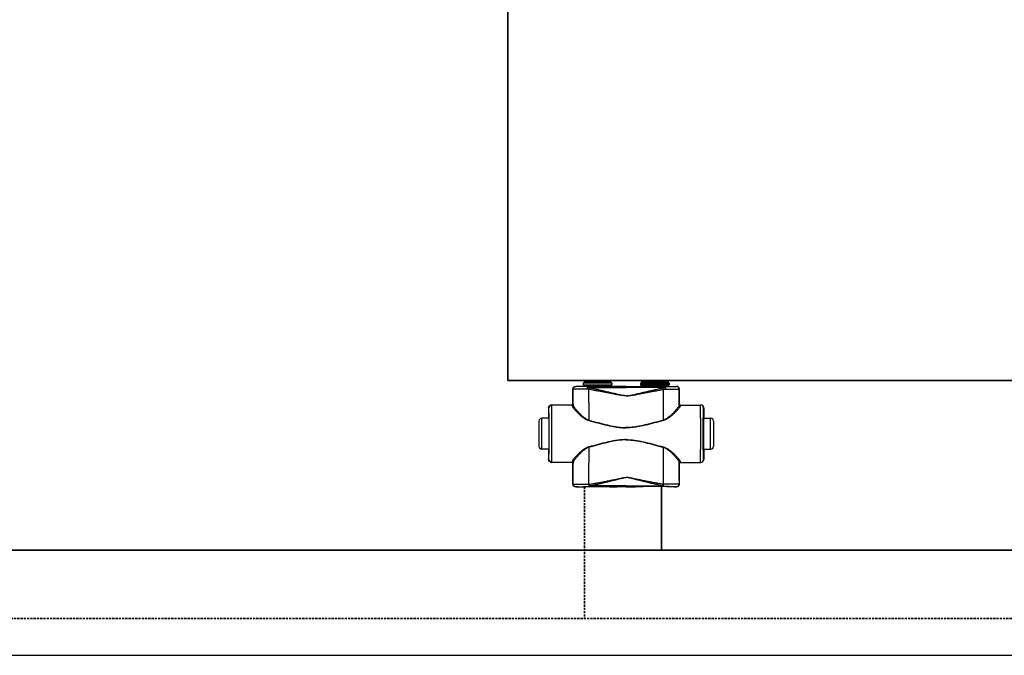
# Model space of a CAD drawing. Header units: millimetres. Extents: x -727 to 69715, y -15705 to 98123.
# Tile 232 of 256: x 50454 to 51313, y -15705 to -15150. Entities that reach past the tile are written whole.
import ezdxf

# ---------------------------------------------------------------- set-up
doc = ezdxf.new("R2010")
doc.units = ezdxf.units.MM
doc.linetypes.add('VERDECKT', pattern=[9.525, 6.35, -3.175])
for name, color, linetype, lineweight in [('UT_POTRUBI - PŘÍVOD', 1, 'Continuous', 35), ('UT_SCHÉMA_PŘÍVOD', 10, 'Continuous', 35), ('UT_SCHÉMA_ZPÁTEČKA', 172, 'VERDECKT', 35), ('UT_ZAŘÍZENÍ - OT', 3, 'Continuous', 35)]:
    doc.layers.add(name, color=color, linetype=linetype, lineweight=lineweight)

msp = doc.modelspace()

# ---------------------------------------------------------------- linework, layer by layer
at = {"color": 0, "linetype": 'Continuous'}
for p, q in [((50936.98, -15472.58), (50936.85, -15472.46)), ((50936.85, -15485.46), (50936.85, -15472.46)), ((50939.48, -15470.08), (50939.35, -15469.96)), ((50941, -15469.96), (50939.35, -15469.96)), ((50941.35, -15470.07), (50941, -15469.96)), ((50946.05, -15466.76), (50945.75, -15467.06)), ((50970.95, -15467.06), (50945.75, -15467.06)), ((50945.75, -15467.06), (50945.75, -15468.46)), ((50945.75, -15468.46), (50946.71, -15469.42)), ((50945.75, -15468.46), (50970.95, -15468.46)), ((50970.65, -15466.76), (50946.05, -15466.76)), ((50946.71, -15469.42), (50970, -15469.42)), ((50969.85, -15465.96), (50946.85, -15465.96)), ((50946.85, -15465.96), (50946.85, -15466.66)), ((50969.85, -15466.66), (50946.85, -15466.66)), ((50946.85, -15469.77), (50969.85, -15469.77)), ((50946.85, -15469.77), (50946.85, -15470.13)), ((50968.75, -15464.86), (50947.95, -15464.86)), ((50954.5, -15470.15), (50949.65, -15470.15)), ((50949.65, -15470.85), (50949.65, -15470.15)), ((50949.65, -15470.85), (50983.35, -15470.85)), ((50983.35, -15470.15), (50962.21, -15470.15)), ((50969.85, -15465.96), (50969.85, -15466.66)), ((50969.85, -15469.77), (50969.85, -15470.13)), ((50970.95, -15468.46), (50970, -15469.42)), ((50970.65, -15466.76), (50970.95, -15467.06)), ((50970.95, -15467.06), (50970.95, -15468.46)), ((50977.1, -15469.96), (50975.35, -15470.07)), ((50983.35, -15469.96), (50977.1, -15469.96)), ((50983.35, -15469.96), (50989.6, -15469.96)), ((50983.35, -15470.15), (51004.5, -15470.15)), ((51017.05, -15470.85), (50983.35, -15470.85)), ((50989.6, -15469.96), (50991.35, -15470.07)), ((50996.05, -15466.76), (50995.75, -15467.06)), ((50995.75, -15467.06), (51020.95, -15467.06)), ((50995.75, -15467.06), (50995.75, -15468.46)), ((51020.95, -15468.46), (50995.75, -15468.46)), ((50995.75, -15468.46), (50996.71, -15469.42)), ((50996.05, -15466.76), (51020.65, -15466.76)), ((51020, -15469.42), (50996.71, -15469.42)), ((50996.85, -15465.96), (50996.85, -15466.66)), ((50996.85, -15465.96), (51019.85, -15465.96)), ((50996.85, -15466.66), (51019.85, -15466.66)), ((51019.85, -15469.77), (50996.85, -15469.77)), ((50996.85, -15469.77), (50996.85, -15470.13)), ((50997.95, -15464.86), (51018.75, -15464.86)), ((51012.21, -15470.15), (51017.05, -15470.15)), ((51017.05, -15470.85), (51017.05, -15470.15)), ((51019.85, -15465.96), (51019.85, -15466.66)), ((51019.85, -15469.77), (51019.85, -15470.13)), ((51020.95, -15468.46), (51020, -15469.42)), ((51020.65, -15466.76), (51020.95, -15467.06)), ((51020.95, -15467.06), (51020.95, -15468.46)), ((51025.35, -15470.07), (51025.7, -15469.96)), ((51025.7, -15469.96), (51027.35, -15469.96)), ((51027.23, -15470.08), (51027.35, -15469.96)), ((51029.73, -15472.58), (51029.85, -15472.46)), ((51029.85, -15485.46), (51029.85, -15472.46)), ((50915.86, -15488.76), (50915.65, -15488.76)), ((50915.65, -15488.76), (50915.65, -15496.91)), ((50936.16, -15486.26), (50918.15, -15486.26)), ((50936.85, -15485.46), (50936.96, -15485.46)), ((51029.85, -15485.46), (51029.75, -15485.46)), ((51030.55, -15486.26), (51048.55, -15486.26)), ((51050.84, -15488.76), (51051.05, -15488.76)), ((51051.05, -15488.76), (51051.05, -15496.91)), ((50915.9, -15497.76), (50909.65, -15497.76)), ((50909.65, -15524.76), (50909.65, -15497.76)), ((50915.65, -15496.91), (50915.86, -15497.26)), ((50916.05, -15497.28), (50916.05, -15497.26)), ((51050.66, -15497.28), (51050.66, -15497.26)), ((51050.81, -15497.76), (51057.05, -15497.76)), ((51051.05, -15496.91), (51050.84, -15497.26)), ((51057.05, -15524.76), (51057.05, -15497.76)), ((50907.15, -15500.26), (50907.15, -15522.26)), ((51059.55, -15500.26), (51059.55, -15522.26)), ((50915.9, -15524.76), (50909.65, -15524.76)), ((50915.86, -15525.26), (50915.65, -15525.61)), ((50915.65, -15525.61), (50915.65, -15533.76)), ((50916.05, -15525.26), (50916.05, -15525.25)), ((51050.66, -15525.26), (51050.66, -15525.25)), ((51050.81, -15524.76), (51057.05, -15524.76)), ((51050.84, -15525.26), (51051.05, -15525.61)), ((51051.05, -15525.61), (51051.05, -15533.76)), ((50915.65, -15533.76), (50915.86, -15533.76)), ((50936.16, -15536.26), (50918.15, -15536.26)), ((50936.96, -15537.06), (50936.85, -15537.06)), ((50936.85, -15555.16), (50936.85, -15537.06)), ((51029.75, -15537.06), (51029.85, -15537.06)), ((51029.85, -15555.16), (51029.85, -15537.06)), ((51030.55, -15536.26), (51048.55, -15536.26)), ((51051.05, -15533.76), (51050.84, -15533.76)), ((50936.85, -15555.16), (50936.97, -15555.04)), ((50939.35, -15557.66), (50939.47, -15557.54)), ((50941, -15557.66), (50939.35, -15557.66)), ((50941.35, -15557.56), (50941, -15557.66)), ((50950.9, -15555.42), (50951.08, -15555.41)), ((50951.22, -15557.47), (50951.4, -15557.47)), ((50983.35, -15556.72), (50951.4, -15556.72)), ((50951.4, -15557.47), (50951.4, -15556.72)), ((50951.4, -15557.47), (50952.66, -15557.47)), ((50964.05, -15557.47), (50983.35, -15557.47)), ((50977.1, -15557.66), (50975.35, -15557.56)), ((50983.35, -15557.66), (50977.1, -15557.66)), ((50983.35, -15556.72), (51015.31, -15556.72)), ((51002.66, -15557.47), (50983.35, -15557.47)), ((50983.35, -15557.66), (50989.6, -15557.66)), ((50989.6, -15557.66), (50991.35, -15557.56)), ((51015.31, -15557.47), (51014.05, -15557.47)), ((51015.31, -15557.47), (51015.31, -15556.72)), ((51015.49, -15557.47), (51015.31, -15557.47)), ((51015.81, -15555.42), (51015.63, -15555.41)), ((51025.35, -15557.56), (51025.7, -15557.66)), ((51025.7, -15557.66), (51027.35, -15557.66)), ((51027.35, -15557.66), (51027.24, -15557.54)), ((51029.85, -15555.16), (51029.74, -15555.04))]:
    msp.add_line(p, q, dxfattribs=at)
msp.add_line((-727.45, -15704.69), (68024.28, -15704.69))
for centre, radius, start, end in [((50939.48, -15472.58), 2.5, 90.00246, 179.99754), ((50946.35, -15469.77), 0.5, 0, 45), ((50947.95, -15465.96), 1.1, 90, 180), ((50947.95, -15466.66), 1.1, 180, 185.21872), ((50968.75, -15465.96), 1.1, 0, 90), ((50968.75, -15466.66), 1.1, 354.78128, 0), ((50970.35, -15469.77), 0.5, 135, 180), ((50996.35, -15469.77), 0.5, 0, 45), ((50997.95, -15465.96), 1.1, 90, 180), ((50997.95, -15466.66), 1.1, 180, 185.21872), ((51018.75, -15465.96), 1.1, 0, 90), ((51018.75, -15466.66), 1.1, 354.78128, 0), ((51020.35, -15469.77), 0.5, 135, 180), ((51027.23, -15472.58), 2.5, 0.00246, 89.99754), ((50918.36, -15488.76), 2.5, 90.00225, 180.00111), ((50936.16, -15485.46), 0.8, 270.0036, 359.99724), ((51030.55, -15485.46), 0.8, 180.00276, 269.9964), ((51048.34, -15488.76), 2.5, 359.99889, 89.99775), ((50909.65, -15500.26), 2.5, 90, 180), ((48476.19, -15511.26), 2442.41, 359.68325, 0.31675), ((53490.51, -15511.26), 2442.41, 179.68325, 180.31675), ((51057.05, -15500.26), 2.5, 0, 90), ((50909.65, -15522.26), 2.5, 180, 270), ((51057.05, -15522.26), 2.5, 270, 0), ((50918.36, -15533.76), 2.5, 179.99889, 269.99775), ((50936.16, -15537.06), 0.8, 0.00276, 89.9964), ((51030.55, -15537.06), 0.8, 90.0036, 179.99724), ((51048.34, -15533.76), 2.5, 270.00225, 0.00111), ((50939.47, -15555.04), 2.5, 180.00246, 269.99754), ((51027.24, -15555.04), 2.5, 270.00246, 359.99754)]:
    msp.add_arc(centre, radius, start, end, dxfattribs=at)
at = {"color": 0, "linetype": 'Continuous', "extrusion": (0, 0, -1)}
for centre, major_axis, ratio, start_param, end_param in [((50939.35, -15472.46), (-1.77, 1.77), 0.999973, -0.785384, 0.785384), ((50958.35, -15470.07), (-17, 0), 0.005236, 4.941076, 6.283185), ((50958.35, -15470.07), (-17, 0), 0.005236, 3.141593, 4.483702), ((50918.15, -15488.76), (-2.5, 0), 0.999945, 0, 1.570796), ((50936.05, -15485.46), (-0.8, 0), 0.999986, -3.141593, -1.659157), ((50915.86, -15511.26), (0, 14), 0.010472, 0, 3.141593), ((50918.15, -15533.76), (-2.5, 0), 0.999945, -1.570796, 0), ((50936.05, -15537.06), (0.8, 0), 0.999986, -1.395381, 0), ((50939.35, -15555.16), (1.77, 1.77), 0.999973, -3.926977, -2.356208), ((50958.35, -15557.56), (-17, 0), 0.005236, 0, 1.229157), ((50958.35, -15557.56), (-17, 0), 0.005236, 1.912436, 3.141593)]:
    msp.add_ellipse(centre, major_axis=major_axis, ratio=ratio, start_param=start_param, end_param=end_param, dxfattribs=at)
at = {"color": 0, "linetype": 'Continuous'}
for centre, major_axis, ratio, start_param, end_param in [((51008.35, -15470.07), (17, 0), 0.005236, 3.141593, 4.483702), ((51008.35, -15470.07), (17, 0), 0.005236, 4.941076, 6.283185), ((51027.35, -15472.46), (1.77, 1.77), 0.999973, -0.785384, 0.785384), ((51030.65, -15485.46), (0.8, 0), 0.999986, -3.141593, -1.659157), ((51048.55, -15488.76), (2.5, 0), 0.999945, 0, 1.570796), ((51050.84, -15511.26), (0, 14), 0.010472, 0, 3.141593), ((51030.65, -15537.06), (-0.8, 0), 0.999986, -1.395381, 0), ((51048.55, -15533.76), (2.5, 0), 0.999945, -1.570796, 0), ((51008.35, -15557.56), (17, 0), 0.005236, 1.912436, 3.141593), ((51008.35, -15557.56), (17, 0), 0.005236, 0, 1.229157), ((51027.35, -15555.16), (-1.77, 1.77), 0.999973, -3.926977, -2.356208)]:
    msp.add_ellipse(centre, major_axis=major_axis, ratio=ratio, start_param=start_param, end_param=end_param, dxfattribs=at)
for points, knots in [([(50949.04, -15472.27), (50948.2, -15472.28), (50946.6, -15472.29), (50944.63, -15472.31), (50943.16, -15472.33), (50942.16, -15472.34), (50941.23, -15472.36), (50940.38, -15472.38), (50939.62, -15472.4), (50938.95, -15472.42), (50938.37, -15472.45), (50937.95, -15472.47), (50937.66, -15472.49), (50937.49, -15472.5), (50937.34, -15472.51), (50937.21, -15472.53), (50937.12, -15472.54), (50937.04, -15472.55), (50937, -15472.57), (50936.98, -15472.58), (50936.98, -15472.58)], [0, 0, 0, 0, 0.207034, 0.39928, 0.488214, 0.57154, 0.648707, 0.71921, 0.782588, 0.838437, 0.886403, 0.926186, 0.942933, 0.957549, 0.970012, 0.98031, 0.988432, 0.994377, 0.998178, 1, 1, 1, 1]), ([(50936.99, -15486), (50936.99, -15484.88), (50936.98, -15480.41), (50936.98, -15475.93), (50936.98, -15472.58)], [0, 0, 0, 0, 0.250733, 1, 1, 1, 1]), ([(50949.65, -15470.15), (50948.95, -15470.15), (50947.59, -15470.15), (50945.93, -15470.15), (50944.69, -15470.14), (50943.84, -15470.14), (50943.06, -15470.13), (50942.34, -15470.13), (50941.7, -15470.12), (50941.13, -15470.12), (50940.65, -15470.11), (50940.29, -15470.11), (50940.05, -15470.1), (50939.91, -15470.1), (50939.78, -15470.1), (50939.68, -15470.1), (50939.6, -15470.09), (50939.56, -15470.09), (50939.53, -15470.09), (50939.51, -15470.09), (50939.49, -15470.09), (50939.48, -15470.09), (50939.48, -15470.09), (50939.48, -15470.08)], [0, 0, 0, 0, 0.207653, 0.400343, 0.489423, 0.572844, 0.650059, 0.720565, 0.783909, 0.839692, 0.887568, 0.927242, 0.943927, 0.958477, 0.970869, 0.981088, 0.989117, 0.992306, 0.994945, 0.997032, 0.998568, 0.999554, 1, 1, 1, 1]), ([(50949.65, -15470.15), (50949.56, -15470.16), (50949.46, -15470.27), (50949.38, -15470.4), (50949.31, -15470.55), (50949.24, -15470.78), (50949.16, -15471.09), (50949.1, -15471.45), (50949.06, -15471.85), (50949.04, -15472.13), (50949.04, -15472.27)], [0, 0, 0, 0, 0.117156, 0.161001, 0.211236, 0.330442, 0.472834, 0.634922, 0.812344, 1, 1, 1, 1]), ([(50949.65, -15470.85), (50949.53, -15471.06), (50949.3, -15471.52), (50949.12, -15472.01), (50949.04, -15472.27)], [0, 0, 0, 0, 0.464895, 1, 1, 1, 1]), ([(50950.9, -15472.63), (50950.74, -15472.61), (50950.12, -15472.51), (50949.5, -15472.38), (50949.04, -15472.27)], [0, 0, 0, 0, 0.252579, 1, 1, 1, 1]), ([(50951.23, -15471.29), (50951.09, -15471.27), (50950.56, -15471.15), (50950.04, -15470.99), (50949.65, -15470.85)], [0, 0, 0, 0, 0.253704, 1, 1, 1, 1]), ([(50951.23, -15471.29), (50951.16, -15471.5), (50951.04, -15471.94), (50950.95, -15472.39), (50950.9, -15472.63)], [0, 0, 0, 0, 0.464569, 1, 1, 1, 1]), ([(50983.35, -15478.27), (50983.35, -15478.27), (50982.66, -15478.27), (50981.28, -15478.19), (50979.23, -15477.91), (50977.2, -15477.56), (50974.49, -15477.06), (50971.11, -15476.39), (50967.06, -15475.6), (50963.02, -15474.81), (50958.98, -15474.05), (50954.94, -15473.32), (50952.25, -15472.86), (50950.9, -15472.63)], [0.5000015, 0.5000015, 0.5000015, 0.5000015, 0.500002, 0.5313979, 0.5627848, 0.5941575, 0.6255147, 0.6881766, 0.7507583, 0.8132458, 0.8756245, 0.9378805, 1, 1, 1, 1]), ([(50950.92, -15499.41), (50950.92, -15497.17), (50950.91, -15488.24), (50950.91, -15479.32), (50950.9, -15472.63)], [0, 0, 0, 0, 0.250952, 1, 1, 1, 1]), ([(50983.35, -15478.09), (50983.35, -15478.09), (50983.01, -15478.09), (50982.32, -15478.07), (50980.95, -15477.93), (50979.25, -15477.65), (50977.22, -15477.23), (50975.21, -15476.77), (50973.2, -15476.3), (50970.53, -15475.66), (50967.2, -15474.86), (50963.2, -15473.92), (50959.21, -15473), (50955.22, -15472.12), (50952.56, -15471.57), (50951.23, -15471.29)], [0.499995, 0.499995, 0.499995, 0.499995, 0.4999958, 0.5157333, 0.5314718, 0.5629204, 0.5943483, 0.6257534, 0.6571339, 0.6884877, 0.7511054, 0.813586, 0.8759088, 0.9380534, 1, 1, 1, 1]), ([(50962.21, -15470.15), (50961.57, -15470.15), (50960.29, -15470.18), (50958.35, -15470.2), (50956.42, -15470.18), (50955.14, -15470.15), (50954.5, -15470.15)], [0, 0, 0, 0, 0.248355, 0.5, 0.751645, 1, 1, 1, 1]), ([(50983.35, -15478.09), (50983.35, -15478.09), (50983.7, -15478.09), (50984.39, -15478.07), (50985.76, -15477.93), (50987.46, -15477.65), (50989.48, -15477.23), (50991.5, -15476.77), (50993.51, -15476.3), (50996.18, -15475.66), (50999.51, -15474.86), (51003.51, -15473.92), (51007.5, -15473), (51011.49, -15472.12), (51014.15, -15471.57), (51015.48, -15471.29)], [0.499995, 0.499995, 0.499995, 0.499995, 0.4999958, 0.5157333, 0.5314718, 0.5629204, 0.5943483, 0.6257534, 0.6571339, 0.6884877, 0.7511054, 0.813586, 0.8759088, 0.9380534, 1, 1, 1, 1]), ([(50983.35, -15478.27), (50983.35, -15478.27), (50984.04, -15478.27), (50985.42, -15478.19), (50987.47, -15477.91), (50989.51, -15477.56), (50992.22, -15477.06), (50995.6, -15476.39), (50999.65, -15475.6), (51003.69, -15474.81), (51007.73, -15474.05), (51011.77, -15473.32), (51014.46, -15472.86), (51015.81, -15472.63)], [0.5000015, 0.5000015, 0.5000015, 0.5000015, 0.500002, 0.5313979, 0.5627848, 0.5941575, 0.6255147, 0.6881766, 0.7507583, 0.8132458, 0.8756245, 0.9378805, 1, 1, 1, 1]), ([(51004.5, -15470.15), (51005.14, -15470.15), (51006.42, -15470.18), (51008.35, -15470.2), (51010.29, -15470.18), (51011.57, -15470.15), (51012.21, -15470.15)], [0, 0, 0, 0, 0.248355, 0.5, 0.751645, 1, 1, 1, 1]), ([(51015.48, -15471.29), (51015.62, -15471.27), (51016.15, -15471.15), (51016.67, -15470.99), (51017.05, -15470.85)], [0, 0, 0, 0, 0.253704, 1, 1, 1, 1]), ([(51015.48, -15471.29), (51015.55, -15471.5), (51015.67, -15471.94), (51015.76, -15472.39), (51015.81, -15472.63)], [0, 0, 0, 0, 0.464569, 1, 1, 1, 1]), ([(51015.79, -15499.41), (51015.79, -15497.17), (51015.8, -15488.24), (51015.8, -15479.32), (51015.81, -15472.63)], [0, 0, 0, 0, 0.250952, 1, 1, 1, 1]), ([(51015.81, -15472.63), (51015.97, -15472.61), (51016.59, -15472.51), (51017.21, -15472.38), (51017.67, -15472.27)], [0, 0, 0, 0, 0.252579, 1, 1, 1, 1]), ([(51017.05, -15470.15), (51017.76, -15470.15), (51019.12, -15470.15), (51020.78, -15470.15), (51022.02, -15470.14), (51022.86, -15470.14), (51023.65, -15470.13), (51024.36, -15470.13), (51025.01, -15470.12), (51025.57, -15470.12), (51026.06, -15470.11), (51026.41, -15470.11), (51026.65, -15470.1), (51026.8, -15470.1), (51026.93, -15470.1), (51027.03, -15470.1), (51027.11, -15470.09), (51027.15, -15470.09), (51027.18, -15470.09), (51027.2, -15470.09), (51027.22, -15470.09), (51027.23, -15470.09), (51027.23, -15470.09), (51027.23, -15470.08)], [0, 0, 0, 0, 0.207653, 0.400343, 0.489423, 0.572844, 0.650059, 0.720565, 0.783909, 0.839692, 0.887568, 0.927242, 0.943927, 0.958477, 0.970869, 0.981088, 0.989117, 0.992306, 0.994945, 0.997032, 0.998568, 0.999554, 1, 1, 1, 1]), ([(51017.05, -15470.15), (51017.14, -15470.16), (51017.25, -15470.27), (51017.32, -15470.4), (51017.39, -15470.55), (51017.47, -15470.78), (51017.54, -15471.09), (51017.6, -15471.45), (51017.65, -15471.85), (51017.66, -15472.13), (51017.67, -15472.27)], [0, 0, 0, 0, 0.117156, 0.161001, 0.211236, 0.330442, 0.472834, 0.634922, 0.812344, 1, 1, 1, 1]), ([(51017.05, -15470.85), (51017.18, -15471.06), (51017.41, -15471.52), (51017.59, -15472.01), (51017.67, -15472.27)], [0, 0, 0, 0, 0.464895, 1, 1, 1, 1]), ([(51017.67, -15472.27), (51018.5, -15472.28), (51020.11, -15472.29), (51022.08, -15472.31), (51023.54, -15472.33), (51024.55, -15472.34), (51025.48, -15472.36), (51026.33, -15472.38), (51027.09, -15472.4), (51027.76, -15472.42), (51028.34, -15472.45), (51028.76, -15472.47), (51029.05, -15472.49), (51029.22, -15472.5), (51029.37, -15472.51), (51029.5, -15472.53), (51029.59, -15472.54), (51029.66, -15472.55), (51029.71, -15472.57), (51029.73, -15472.58), (51029.73, -15472.58)], [0, 0, 0, 0, 0.207034, 0.39928, 0.488214, 0.57154, 0.648707, 0.71921, 0.782588, 0.838437, 0.886403, 0.926186, 0.942933, 0.957549, 0.970012, 0.98031, 0.988432, 0.994377, 0.998178, 1, 1, 1, 1]), ([(51029.72, -15486), (51029.72, -15484.88), (51029.73, -15480.41), (51029.73, -15475.93), (51029.73, -15472.58)], [0, 0, 0, 0, 0.250733, 1, 1, 1, 1]), ([(50916.05, -15497.26), (50916.04, -15496.63), (50916.03, -15495.44), (50916.02, -15494), (50916, -15492.94), (50915.99, -15492.24), (50915.98, -15491.6), (50915.97, -15491.02), (50915.95, -15490.5), (50915.94, -15490.05), (50915.93, -15489.67), (50915.92, -15489.39), (50915.91, -15489.2), (50915.9, -15489.09), (50915.9, -15488.99), (50915.89, -15488.91), (50915.88, -15488.85), (50915.88, -15488.8), (50915.87, -15488.78), (50915.87, -15488.76), (50915.86, -15488.76)], [0, 0, 0, 0, 0.221931, 0.420259, 0.509783, 0.592499, 0.668149, 0.736495, 0.797321, 0.850436, 0.895675, 0.932895, 0.948462, 0.961984, 0.973451, 0.982856, 0.990196, 0.99547, 0.998697, 1, 1, 1, 1]), ([(50918.56, -15497.76), (50918.56, -15496.92), (50918.55, -15495.32), (50918.53, -15493.39), (50918.51, -15491.97), (50918.5, -15491.02), (50918.49, -15490.14), (50918.48, -15489.35), (50918.46, -15488.65), (50918.45, -15488.03), (50918.44, -15487.5), (50918.43, -15487.12), (50918.42, -15486.87), (50918.41, -15486.71), (50918.4, -15486.57), (50918.39, -15486.47), (50918.39, -15486.38), (50918.38, -15486.32), (50918.37, -15486.28), (50918.37, -15486.27), (50918.37, -15486.26), (50918.36, -15486.26)], [0, 0, 0, 0, 0.218984, 0.416191, 0.505653, 0.588551, 0.664564, 0.733396, 0.794781, 0.848478, 0.894279, 0.932006, 0.947796, 0.961515, 0.973152, 0.982695, 0.990138, 0.995479, 0.998726, 0.999584, 1, 1, 1, 1]), ([(50936.16, -15486.26), (50936.16, -15486.26), (50936.16, -15486.27), (50936.16, -15486.27), (50936.16, -15486.28), (50936.17, -15486.3), (50936.17, -15486.34), (50936.17, -15486.4), (50936.18, -15486.47), (50936.18, -15486.56), (50936.18, -15486.66), (50936.19, -15486.74), (50936.19, -15486.78)], [0, 0, 0, 0, 0.005122, 0.017304, 0.037118, 0.064661, 0.143035, 0.252499, 0.393016, 0.564526, 0.766907, 1, 1, 1, 1]), ([(50936.99, -15486), (50936.99, -15486.1), (50936.94, -15486.31), (50936.77, -15486.57), (50936.5, -15486.74), (50936.29, -15486.78), (50936.19, -15486.78)], [0, 0, 0, 0, 0.247572, 0.496581, 0.747591, 1, 1, 1, 1]), ([(50936.19, -15486.78), (50936.19, -15486.85), (50936.21, -15486.99), (50936.28, -15487.21), (50936.39, -15487.46), (50936.6, -15487.84), (50936.96, -15488.39), (50937.49, -15489.09), (50938.13, -15489.88), (50939.17, -15491.06), (50940.67, -15492.64), (50942.71, -15494.6), (50944.62, -15496.25), (50946.32, -15497.51), (50948.18, -15498.72), (50949.72, -15499.44), (50950.81, -15499.74)], [0, 0, 0, 0, 0.009694, 0.02127, 0.034861, 0.050494, 0.087694, 0.13227, 0.183417, 0.240322, 0.368483, 0.511765, 0.666448, 0.747227, 0.829948, 1, 1, 1, 1]), ([(50936.96, -15485.46), (50936.96, -15485.46), (50936.96, -15485.47), (50936.96, -15485.47), (50936.96, -15485.48), (50936.97, -15485.5), (50936.97, -15485.54), (50936.97, -15485.6), (50936.98, -15485.68), (50936.98, -15485.77), (50936.98, -15485.88), (50936.99, -15485.96), (50936.99, -15486)], [0, 0, 0, 0, 0.005057, 0.017214, 0.037015, 0.06455, 0.142921, 0.252392, 0.392925, 0.564459, 0.766871, 1, 1, 1, 1]), ([(50936.99, -15486), (50936.99, -15486.07), (50937.01, -15486.21), (50937.08, -15486.44), (50937.18, -15486.7), (50937.38, -15487.11), (50937.71, -15487.67), (50938.21, -15488.4), (50938.82, -15489.2), (50939.8, -15490.42), (50941.21, -15492.04), (50943.14, -15494.06), (50944.96, -15495.75), (50946.57, -15497.06), (50948.35, -15498.32), (50949.85, -15499.1), (50950.92, -15499.41)], [0, 0, 0, 0, 0.010286, 0.022433, 0.036551, 0.052653, 0.090607, 0.135698, 0.187142, 0.244158, 0.372094, 0.514728, 0.6685, 0.748767, 0.830965, 1, 1, 1, 1]), ([(51029.72, -15486), (51029.72, -15486.07), (51029.7, -15486.21), (51029.63, -15486.44), (51029.53, -15486.7), (51029.33, -15487.11), (51028.99, -15487.67), (51028.49, -15488.4), (51027.89, -15489.2), (51026.91, -15490.42), (51025.49, -15492.04), (51023.56, -15494.06), (51021.75, -15495.75), (51020.13, -15497.06), (51018.36, -15498.32), (51016.86, -15499.1), (51015.79, -15499.41)], [0, 0, 0, 0, 0.010286, 0.022433, 0.036551, 0.052653, 0.090607, 0.135698, 0.187142, 0.244158, 0.372094, 0.514728, 0.6685, 0.748767, 0.830965, 1, 1, 1, 1]), ([(51030.52, -15486.78), (51030.52, -15486.85), (51030.5, -15486.99), (51030.43, -15487.21), (51030.32, -15487.46), (51030.11, -15487.84), (51029.75, -15488.39), (51029.22, -15489.09), (51028.58, -15489.88), (51027.54, -15491.06), (51026.04, -15492.64), (51024, -15494.6), (51022.09, -15496.25), (51020.39, -15497.51), (51018.53, -15498.72), (51016.99, -15499.44), (51015.9, -15499.74)], [0, 0, 0, 0, 0.009694, 0.02127, 0.034861, 0.050494, 0.087694, 0.13227, 0.183417, 0.240322, 0.368483, 0.511765, 0.666448, 0.747227, 0.829948, 1, 1, 1, 1]), ([(51029.75, -15485.46), (51029.75, -15485.46), (51029.75, -15485.47), (51029.75, -15485.47), (51029.74, -15485.48), (51029.74, -15485.5), (51029.74, -15485.54), (51029.74, -15485.6), (51029.73, -15485.68), (51029.73, -15485.77), (51029.73, -15485.88), (51029.72, -15485.96), (51029.72, -15486)], [0, 0, 0, 0, 0.005057, 0.017214, 0.037015, 0.06455, 0.142921, 0.252392, 0.392925, 0.564459, 0.766871, 1, 1, 1, 1]), ([(51029.72, -15486), (51029.72, -15486.1), (51029.76, -15486.31), (51029.94, -15486.57), (51030.21, -15486.74), (51030.42, -15486.78), (51030.52, -15486.78)], [0, 0, 0, 0, 0.247572, 0.496581, 0.747591, 1, 1, 1, 1]), ([(51030.55, -15486.26), (51030.55, -15486.26), (51030.55, -15486.27), (51030.55, -15486.27), (51030.54, -15486.28), (51030.54, -15486.3), (51030.54, -15486.34), (51030.54, -15486.4), (51030.53, -15486.47), (51030.53, -15486.56), (51030.53, -15486.66), (51030.52, -15486.74), (51030.52, -15486.78)], [0, 0, 0, 0, 0.005122, 0.017304, 0.037118, 0.064661, 0.143035, 0.252499, 0.393016, 0.564526, 0.766907, 1, 1, 1, 1]), ([(51048.15, -15497.76), (51048.15, -15496.92), (51048.16, -15495.32), (51048.18, -15493.39), (51048.19, -15491.97), (51048.21, -15491.02), (51048.22, -15490.14), (51048.23, -15489.35), (51048.24, -15488.65), (51048.26, -15488.03), (51048.27, -15487.5), (51048.28, -15487.12), (51048.29, -15486.87), (51048.3, -15486.71), (51048.31, -15486.57), (51048.31, -15486.47), (51048.32, -15486.38), (51048.33, -15486.32), (51048.33, -15486.28), (51048.34, -15486.27), (51048.34, -15486.26), (51048.34, -15486.26)], [0, 0, 0, 0, 0.218984, 0.416191, 0.505653, 0.588551, 0.664564, 0.733396, 0.794781, 0.848478, 0.894279, 0.932006, 0.947796, 0.961515, 0.973152, 0.982695, 0.990138, 0.995479, 0.998726, 0.999584, 1, 1, 1, 1]), ([(51050.66, -15497.26), (51050.67, -15496.63), (51050.68, -15495.44), (51050.69, -15494), (51050.71, -15492.94), (51050.72, -15492.24), (51050.73, -15491.6), (51050.74, -15491.02), (51050.75, -15490.5), (51050.77, -15490.05), (51050.78, -15489.67), (51050.79, -15489.39), (51050.8, -15489.2), (51050.8, -15489.09), (51050.81, -15488.99), (51050.82, -15488.91), (51050.82, -15488.85), (51050.83, -15488.8), (51050.84, -15488.78), (51050.84, -15488.76), (51050.84, -15488.76)], [0, 0, 0, 0, 0.221931, 0.420259, 0.509783, 0.592499, 0.668149, 0.736495, 0.797321, 0.850436, 0.895675, 0.932895, 0.948462, 0.961984, 0.973451, 0.982856, 0.990196, 0.99547, 0.998697, 1, 1, 1, 1]), ([(50916.05, -15525.25), (50916.07, -15523.06), (50916.09, -15518.39), (50916.1, -15511.26), (50916.09, -15504.13), (50916.07, -15499.47), (50916.05, -15497.28)], [0, 0, 0, 0, 0.235226, 0.499987, 0.764754, 1, 1, 1, 1]), ([(51050.66, -15525.25), (51050.64, -15523.06), (51050.62, -15518.39), (51050.6, -15511.26), (51050.62, -15504.13), (51050.64, -15499.47), (51050.66, -15497.28)], [0, 0, 0, 0, 0.235226, 0.499987, 0.764754, 1, 1, 1, 1]), ([(50950.92, -15499.41), (50950.91, -15499.44), (50950.88, -15499.55), (50950.84, -15499.66), (50950.81, -15499.74)], [0, 0, 0, 0, 0.258378, 1, 1, 1, 1]), ([(50950.81, -15499.74), (50953.48, -15500.45), (50957.48, -15501.53), (50962.83, -15502.9), (50966.88, -15503.87), (50970.94, -15504.75), (50975.04, -15505.48), (50978.49, -15505.89), (50981.27, -15506.07), (50982.66, -15506.1), (50983.35, -15506.1), (50983.35, -15506.1)], [0, 0, 0, 0, 0.1245061, 0.1869228, 0.2494269, 0.3120016, 0.3746311, 0.4372993, 0.4686472, 0.4999998, 0.5, 0.5, 0.5, 0.5]), ([(50950.92, -15499.41), (50953.57, -15500.14), (50957.55, -15501.25), (50962.89, -15502.66), (50966.92, -15503.66), (50970.97, -15504.56), (50975.06, -15505.31), (50978.5, -15505.74), (50981.27, -15505.92), (50982.66, -15505.95), (50983.35, -15505.95), (50983.35, -15505.95)], [0, 0, 0, 0, 0.1244767, 0.1868883, 0.2493924, 0.3119715, 0.3746087, 0.437287, 0.4686409, 0.4999998, 0.5, 0.5, 0.5, 0.5]), ([(51015.79, -15499.41), (51013.14, -15500.14), (51009.15, -15501.25), (51003.82, -15502.66), (50999.79, -15503.66), (50995.74, -15504.56), (50991.65, -15505.31), (50988.2, -15505.74), (50985.44, -15505.92), (50984.05, -15505.95), (50983.35, -15505.95), (50983.35, -15505.95)], [0, 0, 0, 0, 0.1244767, 0.1868883, 0.2493924, 0.3119715, 0.3746087, 0.437287, 0.4686409, 0.4999998, 0.5, 0.5, 0.5, 0.5]), ([(51015.9, -15499.74), (51013.23, -15500.45), (51009.23, -15501.53), (51003.87, -15502.9), (50999.83, -15503.87), (50995.76, -15504.75), (50991.66, -15505.48), (50988.21, -15505.89), (50985.44, -15506.07), (50984.05, -15506.1), (50983.35, -15506.1), (50983.35, -15506.1)], [0, 0, 0, 0, 0.1245061, 0.1869228, 0.2494269, 0.3120016, 0.3746311, 0.4372993, 0.4686472, 0.4999998, 0.5, 0.5, 0.5, 0.5]), ([(51015.79, -15499.41), (51015.8, -15499.44), (51015.83, -15499.55), (51015.87, -15499.66), (51015.9, -15499.74)], [0, 0, 0, 0, 0.258378, 1, 1, 1, 1]), ([(50950.81, -15522.79), (50949.72, -15523.08), (50948.18, -15523.81), (50946.32, -15525.01), (50944.62, -15526.28), (50942.71, -15527.92), (50940.67, -15529.88), (50939.17, -15531.47), (50938.13, -15532.65), (50937.49, -15533.43), (50936.96, -15534.14), (50936.6, -15534.68), (50936.39, -15535.07), (50936.28, -15535.32), (50936.21, -15535.54), (50936.19, -15535.68), (50936.19, -15535.74)], [0, 0, 0, 0, 0.170052, 0.252774, 0.333553, 0.488235, 0.631517, 0.759678, 0.816583, 0.86773, 0.912306, 0.949506, 0.965139, 0.978731, 0.990306, 1, 1, 1, 1]), ([(50950.92, -15523.12), (50949.85, -15523.43), (50948.35, -15524.2), (50946.57, -15525.46), (50944.96, -15526.77), (50943.14, -15528.46), (50941.21, -15530.48), (50939.8, -15532.11), (50938.82, -15533.32), (50938.21, -15534.13), (50937.71, -15534.86), (50937.38, -15535.42), (50937.18, -15535.82), (50937.08, -15536.08), (50937.01, -15536.31), (50936.99, -15536.46), (50936.99, -15536.53)], [0, 0, 0, 0, 0.169036, 0.251233, 0.3315, 0.485272, 0.627906, 0.755842, 0.812858, 0.864302, 0.909393, 0.947347, 0.963449, 0.977567, 0.989714, 1, 1, 1, 1]), ([(50983.35, -15516.43), (50981.96, -15516.43), (50979.18, -15516.55), (50975.04, -15517.05), (50970.94, -15517.77), (50966.88, -15518.65), (50962.83, -15519.63), (50957.48, -15520.99), (50953.48, -15522.07), (50950.81, -15522.79)], [0.5, 0.5, 0.5, 0.5, 0.5626889, 0.6253582, 0.6879892, 0.7505657, 0.8130716, 0.8754902, 1, 1, 1, 1]), ([(50950.92, -15523.12), (50950.91, -15523.09), (50950.88, -15522.98), (50950.84, -15522.87), (50950.81, -15522.79)], [0, 0, 0, 0, 0.258378, 1, 1, 1, 1]), ([(50950.9, -15555.42), (50950.9, -15552.74), (50950.91, -15541.97), (50950.91, -15531.21), (50950.92, -15523.12)], [0, 0, 0, 0, 0.248459, 1, 1, 1, 1]), ([(50983.35, -15516.58), (50981.97, -15516.58), (50979.19, -15516.7), (50975.06, -15517.21), (50970.97, -15517.96), (50966.92, -15518.87), (50962.89, -15519.87), (50957.55, -15521.28), (50953.57, -15522.38), (50950.92, -15523.12)], [0.5, 0.5, 0.5, 0.5, 0.5627005, 0.6253799, 0.6880187, 0.7505997, 0.8131057, 0.8755193, 1, 1, 1, 1]), ([(50983.35, -15516.43), (50984.74, -15516.43), (50987.52, -15516.55), (50991.66, -15517.05), (50995.76, -15517.77), (50999.83, -15518.65), (51003.87, -15519.63), (51009.23, -15520.99), (51013.23, -15522.07), (51015.9, -15522.79)], [0.5, 0.5, 0.5, 0.5, 0.5626889, 0.6253582, 0.6879892, 0.7505657, 0.8130716, 0.8754902, 1, 1, 1, 1]), ([(50983.35, -15516.58), (50984.74, -15516.58), (50987.52, -15516.7), (50991.65, -15517.21), (50995.74, -15517.96), (50999.79, -15518.87), (51003.82, -15519.87), (51009.15, -15521.28), (51013.14, -15522.38), (51015.79, -15523.12)], [0.5, 0.5, 0.5, 0.5, 0.5627005, 0.6253799, 0.6880187, 0.7505997, 0.8131057, 0.8755193, 1, 1, 1, 1]), ([(51015.79, -15523.12), (51015.8, -15523.09), (51015.83, -15522.98), (51015.87, -15522.87), (51015.9, -15522.79)], [0, 0, 0, 0, 0.258378, 1, 1, 1, 1]), ([(51015.79, -15523.12), (51016.86, -15523.43), (51018.36, -15524.2), (51020.13, -15525.46), (51021.75, -15526.77), (51023.56, -15528.46), (51025.49, -15530.48), (51026.91, -15532.11), (51027.89, -15533.32), (51028.49, -15534.13), (51028.99, -15534.86), (51029.33, -15535.42), (51029.53, -15535.82), (51029.63, -15536.08), (51029.7, -15536.31), (51029.72, -15536.46), (51029.72, -15536.53)], [0, 0, 0, 0, 0.169036, 0.251233, 0.3315, 0.485272, 0.627906, 0.755842, 0.812858, 0.864302, 0.909393, 0.947347, 0.963449, 0.977567, 0.989714, 1, 1, 1, 1]), ([(51015.81, -15555.42), (51015.81, -15552.74), (51015.8, -15541.97), (51015.79, -15531.21), (51015.79, -15523.12)], [0, 0, 0, 0, 0.248459, 1, 1, 1, 1]), ([(51015.9, -15522.79), (51016.99, -15523.08), (51018.53, -15523.81), (51020.39, -15525.01), (51022.09, -15526.28), (51024, -15527.92), (51026.04, -15529.88), (51027.54, -15531.47), (51028.58, -15532.65), (51029.22, -15533.43), (51029.75, -15534.14), (51030.11, -15534.68), (51030.32, -15535.07), (51030.43, -15535.32), (51030.5, -15535.54), (51030.52, -15535.68), (51030.52, -15535.74)], [0, 0, 0, 0, 0.170052, 0.252774, 0.333553, 0.488235, 0.631517, 0.759678, 0.816583, 0.86773, 0.912306, 0.949506, 0.965139, 0.978731, 0.990306, 1, 1, 1, 1]), ([(50915.86, -15533.76), (50915.87, -15533.76), (50915.87, -15533.75), (50915.88, -15533.72), (50915.88, -15533.68), (50915.89, -15533.61), (50915.9, -15533.53), (50915.9, -15533.44), (50915.91, -15533.32), (50915.92, -15533.13), (50915.93, -15532.86), (50915.94, -15532.47), (50915.95, -15532.02), (50915.97, -15531.51), (50915.98, -15530.92), (50915.99, -15530.28), (50916, -15529.58), (50916.02, -15528.53), (50916.03, -15527.08), (50916.04, -15525.89), (50916.05, -15525.26)], [0, 0, 0, 0, 0.001303, 0.00453, 0.009804, 0.017144, 0.026549, 0.038016, 0.051538, 0.067105, 0.104325, 0.149564, 0.202679, 0.263505, 0.331851, 0.407501, 0.490217, 0.579741, 0.778069, 1, 1, 1, 1]), ([(50918.36, -15536.26), (50918.37, -15536.26), (50918.37, -15536.26), (50918.37, -15536.24), (50918.38, -15536.2), (50918.39, -15536.14), (50918.39, -15536.06), (50918.4, -15535.95), (50918.41, -15535.82), (50918.42, -15535.66), (50918.43, -15535.4), (50918.44, -15535.02), (50918.45, -15534.49), (50918.46, -15533.88), (50918.48, -15533.17), (50918.49, -15532.38), (50918.5, -15531.51), (50918.51, -15530.56), (50918.53, -15529.14), (50918.55, -15527.2), (50918.56, -15525.6), (50918.56, -15524.76)], [0, 0, 0, 0, 0.000416, 0.001274, 0.004521, 0.009862, 0.017305, 0.026849, 0.038485, 0.052204, 0.067994, 0.105721, 0.151522, 0.205219, 0.266604, 0.335437, 0.411449, 0.494347, 0.58381, 0.781016, 1, 1, 1, 1]), ([(51048.34, -15536.26), (51048.34, -15536.26), (51048.34, -15536.26), (51048.33, -15536.24), (51048.33, -15536.2), (51048.32, -15536.14), (51048.31, -15536.06), (51048.31, -15535.95), (51048.3, -15535.82), (51048.29, -15535.66), (51048.28, -15535.4), (51048.27, -15535.02), (51048.26, -15534.49), (51048.24, -15533.88), (51048.23, -15533.17), (51048.22, -15532.38), (51048.21, -15531.51), (51048.19, -15530.56), (51048.18, -15529.14), (51048.16, -15527.2), (51048.15, -15525.6), (51048.15, -15524.76)], [0, 0, 0, 0, 0.000416, 0.001274, 0.004521, 0.009862, 0.017305, 0.026849, 0.038485, 0.052204, 0.067994, 0.105721, 0.151522, 0.205219, 0.266604, 0.335437, 0.411449, 0.494347, 0.58381, 0.781016, 1, 1, 1, 1]), ([(51050.84, -15533.76), (51050.84, -15533.76), (51050.84, -15533.75), (51050.83, -15533.72), (51050.82, -15533.68), (51050.82, -15533.61), (51050.81, -15533.53), (51050.8, -15533.44), (51050.8, -15533.32), (51050.79, -15533.13), (51050.78, -15532.86), (51050.77, -15532.47), (51050.75, -15532.02), (51050.74, -15531.51), (51050.73, -15530.92), (51050.72, -15530.28), (51050.71, -15529.58), (51050.69, -15528.53), (51050.68, -15527.08), (51050.67, -15525.89), (51050.66, -15525.26)], [0, 0, 0, 0, 0.001303, 0.00453, 0.009804, 0.017144, 0.026549, 0.038016, 0.051538, 0.067105, 0.104325, 0.149564, 0.202679, 0.263505, 0.331851, 0.407501, 0.490217, 0.579741, 0.778069, 1, 1, 1, 1]), ([(50936.19, -15535.74), (50936.19, -15535.78), (50936.18, -15535.86), (50936.18, -15535.96), (50936.18, -15536.05), (50936.17, -15536.13), (50936.17, -15536.18), (50936.17, -15536.22), (50936.16, -15536.24), (50936.16, -15536.25), (50936.16, -15536.26), (50936.16, -15536.26), (50936.16, -15536.26)], [0, 0, 0, 0, 0.233093, 0.435474, 0.606984, 0.747501, 0.856965, 0.935339, 0.962882, 0.982696, 0.994878, 1, 1, 1, 1]), ([(50936.99, -15536.53), (50936.99, -15536.42), (50936.94, -15536.22), (50936.77, -15535.96), (50936.5, -15535.78), (50936.29, -15535.74), (50936.19, -15535.74)], [0, 0, 0, 0, 0.247572, 0.496581, 0.747591, 1, 1, 1, 1]), ([(50936.99, -15536.53), (50936.99, -15536.57), (50936.98, -15536.65), (50936.98, -15536.75), (50936.98, -15536.85), (50936.97, -15536.92), (50936.97, -15536.98), (50936.97, -15537.02), (50936.96, -15537.04), (50936.96, -15537.05), (50936.96, -15537.06), (50936.96, -15537.06), (50936.96, -15537.06)], [0, 0, 0, 0, 0.23313, 0.435541, 0.607074, 0.747608, 0.857079, 0.93545, 0.962985, 0.982786, 0.994943, 1, 1, 1, 1]), ([(50936.97, -15555.04), (50936.97, -15553.51), (50936.98, -15547.34), (50936.98, -15541.16), (50936.99, -15536.53)], [0, 0, 0, 0, 0.248801, 1, 1, 1, 1]), ([(51029.72, -15536.53), (51029.72, -15536.42), (51029.76, -15536.22), (51029.94, -15535.96), (51030.21, -15535.78), (51030.42, -15535.74), (51030.52, -15535.74)], [0, 0, 0, 0, 0.247572, 0.496581, 0.747591, 1, 1, 1, 1]), ([(51029.74, -15555.04), (51029.73, -15553.51), (51029.73, -15547.34), (51029.72, -15541.16), (51029.72, -15536.53)], [0, 0, 0, 0, 0.248801, 1, 1, 1, 1]), ([(51029.72, -15536.53), (51029.72, -15536.57), (51029.73, -15536.65), (51029.73, -15536.75), (51029.73, -15536.85), (51029.74, -15536.92), (51029.74, -15536.98), (51029.74, -15537.02), (51029.74, -15537.04), (51029.75, -15537.05), (51029.75, -15537.06), (51029.75, -15537.06), (51029.75, -15537.06)], [0, 0, 0, 0, 0.23313, 0.435541, 0.607074, 0.747608, 0.857079, 0.93545, 0.962985, 0.982786, 0.994943, 1, 1, 1, 1]), ([(51030.52, -15535.74), (51030.52, -15535.78), (51030.53, -15535.86), (51030.53, -15535.96), (51030.53, -15536.05), (51030.54, -15536.13), (51030.54, -15536.18), (51030.54, -15536.22), (51030.54, -15536.24), (51030.55, -15536.25), (51030.55, -15536.26), (51030.55, -15536.26), (51030.55, -15536.26)], [0, 0, 0, 0, 0.233093, 0.435474, 0.606984, 0.747501, 0.856965, 0.935339, 0.962882, 0.982696, 0.994878, 1, 1, 1, 1]), ([(50951.08, -15555.41), (50952.42, -15555.19), (50955.1, -15554.73), (50959.13, -15554.01), (50963.15, -15553.25), (50966.51, -15552.59), (50969.19, -15552.05), (50971.21, -15551.65), (50973.22, -15551.23), (50975.24, -15550.82), (50977.26, -15550.4), (50978.94, -15550.06), (50980.29, -15549.79), (50981.64, -15549.55), (50982.67, -15549.41), (50983.35, -15549.41)], [0, 0, 0, 0, 0.0621172, 0.1243716, 0.1867502, 0.2492392, 0.2805207, 0.3118245, 0.3431487, 0.3744915, 0.4058513, 0.4372266, 0.4529199, 0.4686172, 0.5, 0.5, 0.5, 0.5]), ([(50951.4, -15556.72), (50952.73, -15556.46), (50955.38, -15555.91), (50959.36, -15555.03), (50963.34, -15554.12), (50966.66, -15553.33), (50969.32, -15552.68), (50971.31, -15552.19), (50973.3, -15551.69), (50975.3, -15551.19), (50977.3, -15550.69), (50978.96, -15550.27), (50980.3, -15549.95), (50981.64, -15549.66), (50982.67, -15549.48), (50983.35, -15549.48)], [0, 0, 0, 0, 0.0619437, 0.1240868, 0.1864104, 0.2488944, 0.2801902, 0.3115184, 0.3428764, 0.3742614, 0.4056711, 0.4371032, 0.4528275, 0.4685577, 0.5, 0.5, 0.5, 0.5]), ([(51015.63, -15555.41), (51014.29, -15555.19), (51011.61, -15554.73), (51007.58, -15554.01), (51003.56, -15553.25), (51000.2, -15552.59), (50997.52, -15552.05), (50995.5, -15551.65), (50993.49, -15551.23), (50991.47, -15550.82), (50989.45, -15550.4), (50987.77, -15550.06), (50986.42, -15549.79), (50985.07, -15549.55), (50984.04, -15549.41), (50983.35, -15549.41)], [0, 0, 0, 0, 0.0621172, 0.1243716, 0.1867502, 0.2492392, 0.2805207, 0.3118245, 0.3431487, 0.3744915, 0.4058513, 0.4372266, 0.4529199, 0.4686172, 0.5, 0.5, 0.5, 0.5]), ([(51015.31, -15556.72), (51013.98, -15556.46), (51011.33, -15555.91), (51007.35, -15555.03), (51003.37, -15554.12), (51000.05, -15553.33), (50997.39, -15552.68), (50995.4, -15552.19), (50993.4, -15551.69), (50991.41, -15551.19), (50989.41, -15550.69), (50987.75, -15550.27), (50986.41, -15549.95), (50985.07, -15549.66), (50984.04, -15549.48), (50983.35, -15549.48)], [0, 0, 0, 0, 0.0619437, 0.1240868, 0.1864104, 0.2488944, 0.2801902, 0.3115184, 0.3428764, 0.3742614, 0.4056711, 0.4371032, 0.4528275, 0.4685577, 0.5, 0.5, 0.5, 0.5]), ([(50936.97, -15555.04), (50936.97, -15555.05), (50937, -15555.07), (50937.05, -15555.08), (50937.14, -15555.1), (50937.25, -15555.12), (50937.4, -15555.13), (50937.57, -15555.15), (50937.78, -15555.17), (50938.12, -15555.19), (50938.61, -15555.22), (50939.29, -15555.24), (50940.08, -15555.27), (50940.98, -15555.3), (50941.97, -15555.32), (50943.05, -15555.34), (50944.21, -15555.36), (50945.9, -15555.38), (50948.13, -15555.4), (50949.96, -15555.41), (50950.9, -15555.42)], [0, 0, 0, 0, 0.001901, 0.0058, 0.011886, 0.020197, 0.030732, 0.043479, 0.058422, 0.075536, 0.116153, 0.165047, 0.22186, 0.286169, 0.35749, 0.43527, 0.518903, 0.607727, 0.798032, 1, 1, 1, 1]), ([(50939.47, -15557.54), (50939.47, -15557.54), (50939.48, -15557.54), (50939.49, -15557.54), (50939.51, -15557.54), (50939.53, -15557.54), (50939.56, -15557.54), (50939.62, -15557.53), (50939.71, -15557.53), (50939.83, -15557.53), (50939.98, -15557.53), (50940.15, -15557.52), (50940.35, -15557.52), (50940.58, -15557.52), (50940.93, -15557.51), (50941.42, -15557.51), (50942.09, -15557.5), (50942.84, -15557.5), (50943.68, -15557.49), (50944.59, -15557.49), (50945.57, -15557.48), (50946.99, -15557.48), (50948.89, -15557.48), (50950.43, -15557.47), (50951.22, -15557.47)], [0, 0, 0, 0, 0.000442, 0.001439, 0.003, 0.005125, 0.007814, 0.011067, 0.019262, 0.029696, 0.04235, 0.057205, 0.074237, 0.093413, 0.114703, 0.163471, 0.220191, 0.284451, 0.355774, 0.433617, 0.517377, 0.606395, 0.797271, 1, 1, 1, 1]), ([(50951.22, -15557.47), (50951.2, -15557.47), (50951.16, -15557.44), (50951.13, -15557.38), (50951.11, -15557.32), (50951.08, -15557.23), (50951.04, -15557.09), (50950.98, -15556.75), (50950.93, -15556.18), (50950.9, -15555.69), (50950.9, -15555.42)], [0, 0, 0, 0, 0.03281, 0.058939, 0.09263, 0.134005, 0.182986, 0.302653, 0.616803, 1, 1, 1, 1]), ([(50951.4, -15557.47), (50951.38, -15557.47), (50951.34, -15557.44), (50951.31, -15557.38), (50951.28, -15557.32), (50951.26, -15557.23), (50951.22, -15557.09), (50951.16, -15556.75), (50951.1, -15556.18), (50951.08, -15555.69), (50951.08, -15555.41)], [0, 0, 0, 0, 0.032697, 0.058797, 0.092469, 0.133835, 0.182813, 0.302491, 0.616704, 1, 1, 1, 1]), ([(50951.4, -15556.72), (50951.33, -15556.53), (50951.22, -15556.09), (50951.12, -15555.65), (50951.08, -15555.41)], [0, 0, 0, 0, 0.463333, 1, 1, 1, 1]), ([(50952.66, -15557.47), (50953.12, -15557.47), (50954.06, -15557.44), (50955.47, -15557.36), (50956.91, -15557.29), (50958.35, -15557.26), (50959.8, -15557.29), (50961.24, -15557.36), (50962.65, -15557.44), (50963.59, -15557.47), (50964.05, -15557.47)], [0, 0, 0, 0, 0.12176, 0.246313, 0.372689, 0.5, 0.627311, 0.753687, 0.87824, 1, 1, 1, 1]), ([(51014.05, -15557.47), (51013.59, -15557.47), (51012.65, -15557.44), (51011.24, -15557.36), (51009.8, -15557.29), (51008.35, -15557.26), (51006.91, -15557.29), (51005.47, -15557.36), (51004.06, -15557.44), (51003.12, -15557.47), (51002.66, -15557.47)], [0, 0, 0, 0, 0.12176, 0.246313, 0.372689, 0.5, 0.627311, 0.753687, 0.87824, 1, 1, 1, 1]), ([(51015.31, -15557.47), (51015.33, -15557.47), (51015.37, -15557.44), (51015.4, -15557.38), (51015.42, -15557.32), (51015.45, -15557.23), (51015.49, -15557.09), (51015.55, -15556.75), (51015.6, -15556.18), (51015.63, -15555.69), (51015.63, -15555.41)], [0, 0, 0, 0, 0.032697, 0.058797, 0.092469, 0.133835, 0.182813, 0.302491, 0.616704, 1, 1, 1, 1]), ([(51015.31, -15556.72), (51015.37, -15556.53), (51015.49, -15556.09), (51015.59, -15555.65), (51015.63, -15555.41)], [0, 0, 0, 0, 0.463333, 1, 1, 1, 1]), ([(51015.49, -15557.47), (51015.51, -15557.47), (51015.54, -15557.44), (51015.58, -15557.38), (51015.6, -15557.32), (51015.63, -15557.23), (51015.66, -15557.09), (51015.72, -15556.75), (51015.78, -15556.18), (51015.81, -15555.69), (51015.81, -15555.42)], [0, 0, 0, 0, 0.03281, 0.058939, 0.09263, 0.134005, 0.182986, 0.302653, 0.616803, 1, 1, 1, 1]), ([(51027.24, -15557.54), (51027.24, -15557.54), (51027.23, -15557.54), (51027.22, -15557.54), (51027.2, -15557.54), (51027.17, -15557.54), (51027.14, -15557.54), (51027.09, -15557.53), (51027, -15557.53), (51026.88, -15557.53), (51026.73, -15557.53), (51026.56, -15557.52), (51026.36, -15557.52), (51026.13, -15557.52), (51025.78, -15557.51), (51025.29, -15557.51), (51024.62, -15557.5), (51023.87, -15557.5), (51023.03, -15557.49), (51022.12, -15557.49), (51021.14, -15557.48), (51019.71, -15557.48), (51017.82, -15557.48), (51016.28, -15557.47), (51015.49, -15557.47)], [0, 0, 0, 0, 0.000442, 0.001439, 0.003, 0.005125, 0.007814, 0.011067, 0.019262, 0.029696, 0.04235, 0.057205, 0.074237, 0.093413, 0.114703, 0.163471, 0.220191, 0.284451, 0.355774, 0.433617, 0.517377, 0.606395, 0.797271, 1, 1, 1, 1]), ([(51029.74, -15555.04), (51029.73, -15555.05), (51029.71, -15555.07), (51029.66, -15555.08), (51029.57, -15555.1), (51029.46, -15555.12), (51029.31, -15555.13), (51029.13, -15555.15), (51028.93, -15555.17), (51028.59, -15555.19), (51028.1, -15555.22), (51027.42, -15555.24), (51026.63, -15555.27), (51025.73, -15555.3), (51024.74, -15555.32), (51023.66, -15555.34), (51022.5, -15555.36), (51020.81, -15555.38), (51018.57, -15555.4), (51016.75, -15555.41), (51015.81, -15555.42)], [0, 0, 0, 0, 0.001901, 0.0058, 0.011886, 0.020197, 0.030732, 0.043479, 0.058422, 0.075536, 0.116153, 0.165047, 0.22186, 0.286169, 0.35749, 0.43527, 0.518903, 0.607727, 0.798032, 1, 1, 1, 1])]:
    msp.add_open_spline(points, degree=3, knots=knots, dxfattribs=at)
at = {"layer": 'UT_POTRUBI - PŘÍVOD'}
msp.add_line((54081.89, -15612.78), (47221.49, -15612.78), dxfattribs=at)
at = {"layer": 'UT_SCHÉMA_PŘÍVOD'}
msp.add_line((51014.05, -15557.47), (51014.05, -15612.78), dxfattribs=at)
at = {"layer": 'UT_SCHÉMA_ZPÁTEČKA', "ltscale": 0.3}
for p, q in [((50947.01, -15557.49), (50947.01, -15672.7)), ((54194.41, -15672.7), (47154.45, -15672.7))]:
    msp.add_line(p, q, dxfattribs=at)
at = {"layer": 'UT_ZAŘÍZENÍ - OT', "linetype": 'Continuous'}
for p, q in [((50880.04, -14964.86), (50880.04, -15464.86)), ((50880.04, -15464.86), (52080.04, -15464.86))]:
    msp.add_line(p, q, dxfattribs=at)

doc.saveas('drawing.dxf')
